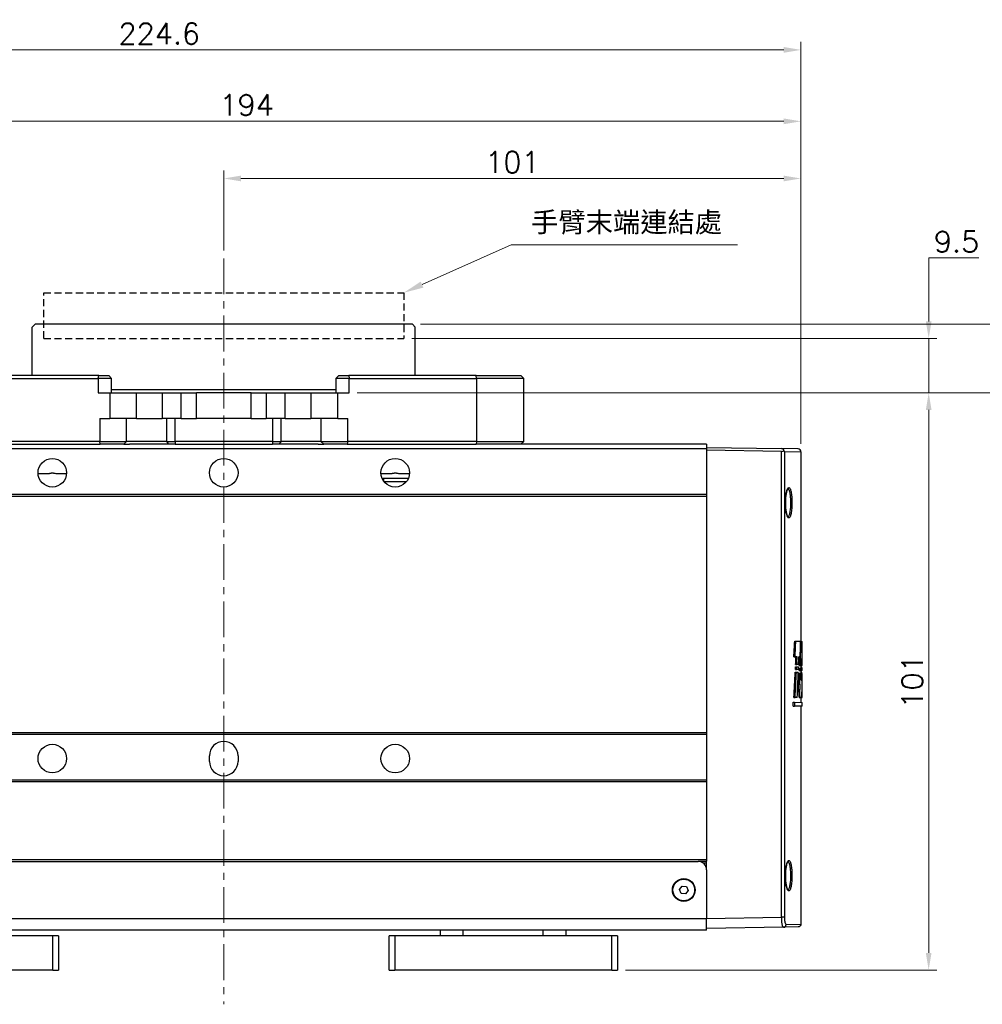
# Model space of a CAD drawing. Header units: inches. Extents: x 0 to 6721, y -3375 to 1330.
# Tile 85 of 198: x 4662 to 4831, y -1020 to -848. Entities that reach past the tile are written whole.
import ezdxf

# ---------------------------------------------------------------- set-up
doc = ezdxf.new("R2010")
doc.units = ezdxf.units.IN
doc.header["$MEASUREMENT"] = 0
doc.linetypes.add('CENTER', pattern=[2, 1.25, -0.25, 0.25, -0.25])
doc.linetypes.add('HIDDEN', pattern=[0.375, 0.25, -0.125])
for name, color, linetype, lineweight in [('AM_5', 3, 'Continuous', 15), ('AM_7', 4, 'CENTER', 15), ('可見 (ISO)', 7, 'Continuous', 25), ('窄部可見 (ISO)', 7, 'Continuous', 25)]:
    doc.layers.add(name, color=color, linetype=linetype, lineweight=lineweight)
doc.styles.get("Standard").update_dxf_attribs({"font": 'arial.ttf'})
doc.styles.add('尺寸標註', font='romans.shx', dxfattribs={"bigfont": 'CHINESET.SHX'})
doc.dimstyles.new('複本(3) CNS2-1$0', dxfattribs={"dimtxt": 3.7, "dimasz": 3, "dimexe": 1.4, "dimexo": 1.4, "dimgap": 1, "dimtad": 1, "dimtoh": 1, "dimdsep": 46, "dimtxsty": '尺寸標註', "dimcen": 0, "dimclrd": 2, "dimclre": 2, "dimclrt": 3, "dimadec": 0, "dimazin": 2, "dimtp": 0.1, "dimtm": 0.1, "dimtfac": 0.71, "dimtmove": 0, "dimatfit": 0, "dimfxl": 0, "dimlwd": 13, "dimlwe": 13, "dimarcsym": 0})

# ---------------------------------------------------------------- blocks, each defined once
blk = doc.blocks.new('*S380')
at = {"layer": 'AM_5', "color": 7}
for p, q in [((10226.38, -457.09), (10210.79, -464.07)), ((10266.01, -457.09), (10226.38, -457.09))]:
    blk.add_line(p, q, dxfattribs=at)
at = {"layer": 'AM_5', "color": 7, "linetype": 'Continuous'}
blk.add_trace([(10210.55, -463.54), (10211.03, -464.6), (10207.59, -465.5)], dxfattribs=at)
at = {"layer": 'AM_5', "color": 2, "insert": (10229.88, -455.34), "char_height": 3.5, "attachment_point": 7}
blk.add_mtext('{\\fPMingLiU|b0|i0|c136|p18;手臂末端連結處}', dxfattribs=at)
blk = doc.blocks.new('*D438')
at = {"layer": 'AM_5', "color": 2, "lineweight": 13}
for p, q in [((4697.96, -888.51), (4697.96, -874.51)), ((4798.96, -922.33), (4798.96, -874.51)), ((4700.96, -875.91), (4795.96, -875.91))]:
    blk.add_line(p, q, dxfattribs=at)
at = {"layer": 'AM_5', "color": 2}
for points in [[(4700.96, -875.41), (4700.96, -876.41), (4697.96, -875.91)], [(4795.96, -875.41), (4795.96, -876.41), (4798.96, -875.91)]]:
    blk.add_solid(points, dxfattribs=at)
at = {"layer": 'Defpoints', "color": 0}
for p in [(4798.96, -875.91), (4697.96, -889.91), (4798.96, -923.73)]:
    blk.add_point(p, dxfattribs=at)
at = {"layer": 'AM_5', "color": 3, "insert": (4748.46, -873.06), "char_height": 3.7, "attachment_point": 5, "style": '尺寸標註'}
blk.add_mtext('101', dxfattribs=at)
blk = doc.blocks.new('*D439')
at = {"layer": 'AM_5', "color": 2, "lineweight": 13}
for p, q in [((4604.96, -921.93), (4604.96, -864.51)), ((4798.96, -922.33), (4798.96, -864.51)), ((4607.96, -865.91), (4795.96, -865.91))]:
    blk.add_line(p, q, dxfattribs=at)
at = {"layer": 'AM_5', "color": 2}
for points in [[(4607.96, -865.41), (4607.96, -866.41), (4604.96, -865.91)], [(4795.96, -865.41), (4795.96, -866.41), (4798.96, -865.91)]]:
    blk.add_solid(points, dxfattribs=at)
at = {"layer": 'Defpoints', "color": 0}
for p in [(4798.96, -865.91), (4604.96, -923.33), (4798.96, -923.73)]:
    blk.add_point(p, dxfattribs=at)
at = {"layer": 'AM_5', "color": 3, "insert": (4701.96, -863.06), "char_height": 3.7, "attachment_point": 5, "style": '尺寸標註'}
blk.add_mtext('194', dxfattribs=at)
blk = doc.blocks.new('*D440')
at = {"layer": 'AM_5', "color": 2, "lineweight": 13}
for p, q in [((4574.39, -933.86), (4574.39, -852.01)), ((4798.96, -922.33), (4798.96, -852.01)), ((4795.96, -853.41), (4577.39, -853.41))]:
    blk.add_line(p, q, dxfattribs=at)
at = {"layer": 'AM_5', "color": 2}
for points in [[(4577.39, -852.91), (4577.39, -853.91), (4574.39, -853.41)], [(4795.96, -852.91), (4795.96, -853.91), (4798.96, -853.41)]]:
    blk.add_solid(points, dxfattribs=at)
at = {"layer": 'Defpoints', "color": 0}
for p in [(4574.39, -853.41), (4798.96, -923.73), (4574.39, -935.26)]:
    blk.add_point(p, dxfattribs=at)
at = {"layer": 'AM_5', "color": 3, "insert": (4686.67, -850.56), "char_height": 3.7, "attachment_point": 5, "style": '尺寸標註'}
blk.add_mtext('224.6', dxfattribs=at)
blk = doc.blocks.new('*D441')
at = {"layer": 'AM_5', "color": 2, "lineweight": 13}
for p, q in [((4721.32, -913.41), (4822.71, -913.41)), ((4821.31, -1011.41), (4821.31, -916.41)), ((4768.28, -1014.41), (4822.71, -1014.41))]:
    blk.add_line(p, q, dxfattribs=at)
at = {"layer": 'AM_5', "color": 2}
for points in [[(4820.81, -916.41), (4821.81, -916.41), (4821.31, -913.41)], [(4820.81, -1011.41), (4821.81, -1011.41), (4821.31, -1014.41)]]:
    blk.add_solid(points, dxfattribs=at)
at = {"layer": 'Defpoints', "color": 0}
for p in [(4719.92, -913.41), (4821.31, -913.41), (4766.88, -1014.41)]:
    blk.add_point(p, dxfattribs=at)
at = {"layer": 'AM_5', "color": 3, "insert": (4818.46, -963.91), "char_height": 3.7, "attachment_point": 5, "rotation": 90, "style": '尺寸標註'}
blk.add_mtext('101', dxfattribs=at)
blk = doc.blocks.new('*D442')
at = {"layer": 'AM_5', "color": 2, "lineweight": 13}
for p, q in [((4821.31, -900.91), (4821.31, -889.8)), ((4821.31, -889.8), (4830.07, -889.8)), ((4730.86, -903.91), (4822.71, -903.91)), ((4821.31, -913.41), (4821.31, -903.91)), ((4721.32, -913.41), (4822.71, -913.41)), ((4821.31, -916.41), (4821.31, -919.41))]:
    blk.add_line(p, q, dxfattribs=at)
at = {"layer": 'AM_5', "color": 2}
for points in [[(4820.81, -900.91), (4821.81, -900.91), (4821.31, -903.91)], [(4820.81, -916.41), (4821.81, -916.41), (4821.31, -913.41)]]:
    blk.add_solid(points, dxfattribs=at)
at = {"layer": 'Defpoints', "color": 0}
for p in [(4729.46, -903.91), (4821.31, -903.91), (4719.92, -913.41)]:
    blk.add_point(p, dxfattribs=at)
at = {"layer": 'AM_5', "color": 3, "insert": (4826.19, -886.95), "char_height": 3.7, "attachment_point": 5, "style": '尺寸標註'}
blk.add_mtext('9.5', dxfattribs=at)
blk = doc.blocks.new('*D443')
at = {"layer": 'AM_5', "color": 2, "lineweight": 13}
for p, q in [((4837.19, -898.41), (4837.19, -889.8)), ((4837.19, -889.8), (4843.65, -889.8)), ((4732.36, -901.41), (4838.59, -901.41)), ((4837.19, -913.41), (4837.19, -901.41)), ((4721.32, -913.41), (4838.59, -913.41)), ((4837.19, -916.41), (4837.19, -919.41))]:
    blk.add_line(p, q, dxfattribs=at)
at = {"layer": 'AM_5', "color": 2}
for points in [[(4836.69, -898.41), (4837.69, -898.41), (4837.19, -901.41)], [(4836.69, -916.41), (4837.69, -916.41), (4837.19, -913.41)]]:
    blk.add_solid(points, dxfattribs=at)
at = {"layer": 'Defpoints', "color": 0}
for p in [(4730.96, -901.41), (4719.92, -913.41), (4837.19, -913.41)]:
    blk.add_point(p, dxfattribs=at)
at = {"layer": 'AM_5', "color": 3, "insert": (4840.92, -886.95), "char_height": 3.7, "attachment_point": 5, "style": '尺寸標註'}
blk.add_mtext('12', dxfattribs=at)

msp = doc.modelspace()

# ---------------------------------------------------------------- linework, layer by layer
at = {"color": 7, "linetype": 'HIDDEN', "ltscale": 5}
for p, q in [((4666.457, -903.905), (4666.457, -895.905)), ((4666.457, -895.905), (4729.457, -895.905)), ((4729.457, -895.905), (4729.457, -903.905)), ((4666.457, -903.905), (4729.457, -903.905))]:
    msp.add_line(p, q, dxfattribs=at)
at = {"layer": 'AM_7', "ltscale": 5}
msp.add_line((4697.957, -889.905), (4697.957, -1020.405), dxfattribs=at)
at = {"layer": '可見 (ISO)'}
for p, q in [((4664.957, -901.405), (4664.457, -901.905)), ((4664.457, -910.405), (4664.457, -901.905)), ((4730.957, -901.405), (4664.957, -901.405)), ((4730.957, -901.405), (4731.457, -901.905)), ((4731.457, -910.405), (4731.457, -901.905)), ((4653.721, -910.905), (4675.989, -910.905)), ((4676.076, -910.405), (4653.807, -910.405)), ((4678.337, -910.905), (4675.989, -910.905)), ((4676.076, -910.405), (4677.837, -910.405)), ((4677.837, -910.405), (4678.337, -910.905)), ((4678.337, -913.405), (4678.337, -910.905)), ((4718.077, -910.405), (4717.577, -910.905)), ((4719.925, -910.905), (4717.577, -910.905)), ((4717.577, -910.905), (4717.577, -913.405)), ((4718.077, -910.405), (4719.838, -910.405)), ((4742.107, -910.405), (4719.838, -910.405)), ((4719.925, -910.905), (4742.194, -910.905)), ((4742.107, -910.405), (4749.957, -910.405)), ((4750.457, -910.905), (4742.194, -910.905)), ((4750.457, -910.905), (4749.957, -910.405)), ((4750.457, -921.905), (4750.457, -910.905)), ((4717.577, -912.905), (4678.337, -912.905)), ((4675.989, -913.405), (4678.013, -913.405)), ((4678.013, -913.405), (4681.964, -913.405)), ((4681.964, -913.405), (4688.383, -913.405)), ((4682.707, -917.905), (4682.707, -913.405)), ((4687.207, -913.405), (4687.207, -917.905)), ((4688.383, -913.405), (4690.513, -913.405)), ((4690.513, -913.405), (4693.179, -913.405)), ((4702.735, -913.405), (4693.179, -913.405)), ((4693.179, -917.905), (4693.179, -913.405)), ((4702.735, -913.405), (4705.402, -913.405)), ((4702.735, -917.905), (4702.735, -913.405)), ((4705.402, -913.405), (4707.531, -913.405)), ((4707.531, -913.405), (4713.95, -913.405)), ((4708.707, -917.905), (4708.707, -913.405)), ((4713.207, -913.405), (4713.207, -917.905)), ((4713.95, -913.405), (4717.902, -913.405)), ((4717.902, -913.405), (4719.925, -913.405)), ((4676.263, -917.905), (4678.013, -917.905)), ((4682.707, -917.905), (4678.013, -917.905)), ((4680.957, -921.905), (4680.957, -917.905)), ((4682.707, -917.905), (4687.207, -917.905)), ((4690.513, -917.905), (4687.207, -917.905)), ((4690.513, -917.905), (4693.179, -917.905)), ((4702.735, -917.905), (4693.179, -917.905)), ((4702.735, -917.905), (4705.402, -917.905)), ((4708.707, -917.905), (4705.402, -917.905)), ((4708.707, -917.905), (4713.207, -917.905)), ((4717.902, -917.905), (4713.207, -917.905)), ((4714.957, -917.905), (4714.957, -921.905)), ((4717.902, -917.905), (4719.652, -917.905)), ((4782.457, -923.228), (4612.457, -923.228)), ((4676.263, -921.905), (4653.721, -921.905)), ((4653.807, -922.405), (4676.349, -922.405)), ((4676.263, -921.905), (4680.957, -921.905)), ((4680.457, -922.405), (4676.349, -922.405)), ((4680.957, -921.905), (4680.457, -922.405)), ((4680.457, -922.405), (4681.452, -922.405)), ((4687.939, -921.905), (4680.957, -921.905)), ((4688.5, -922.405), (4681.452, -922.405)), ((4687.939, -921.905), (4689.429, -921.905)), ((4689.429, -922.405), (4688.5, -922.405)), ((4706.485, -921.905), (4689.429, -921.905)), ((4689.429, -922.405), (4706.485, -922.405)), ((4706.485, -921.905), (4707.976, -921.905)), ((4707.414, -922.405), (4706.485, -922.405)), ((4714.462, -922.405), (4707.414, -922.405)), ((4714.957, -921.905), (4707.976, -921.905)), ((4714.462, -922.405), (4715.457, -922.405)), ((4714.957, -921.905), (4719.652, -921.905)), ((4714.957, -921.905), (4715.457, -922.405)), ((4719.565, -922.405), (4715.457, -922.405)), ((4719.565, -922.405), (4742.107, -922.405)), ((4742.194, -921.905), (4719.652, -921.905)), ((4747.064, -922.405), (4742.107, -922.405)), ((4742.194, -921.905), (4750.457, -921.905)), ((4782.457, -922.405), (4747.064, -922.405)), ((4750.457, -921.905), (4749.957, -922.405)), ((4782.457, -922.405), (4782.457, -923.228)), ((4782.457, -922.955), (4795.584, -923.185)), ((4782.457, -923.228), (4782.457, -931.228)), ((4798.466, -923.235), (4795.584, -923.185)), ((4795.584, -923.685), (4782.457, -923.456)), ((4798.957, -923.735), (4798.957, -956.894)), ((4730.248, -928.405), (4725.957, -928.405)), ((4782.457, -931.228), (4612.457, -931.228)), ((4782.457, -931.528), (4612.457, -931.528)), ((4782.457, -931.228), (4782.457, -931.528)), ((4782.457, -931.528), (4782.457, -972.905)), ((4797.861, -956.875), (4798.063, -956.879)), ((4798.063, -956.879), (4798.9, -956.893)), ((4798.9, -956.893), (4799.038, -956.896)), ((4799.038, -956.896), (4799.155, -956.898)), ((4799.157, -960.85), (4799.157, -957.083)), ((4798.831, -959.588), (4798.595, -959.592)), ((4798.861, -958.455), (4798.919, -958.456)), ((4797.717, -959.608), (4797.921, -959.604)), ((4798.288, -959.598), (4797.921, -959.604)), ((4798.025, -960.935), (4798.228, -960.931)), ((4798.547, -960.925), (4798.228, -960.931)), ((4798.652, -961.11), (4798.853, -961.107)), ((4799.032, -961.104), (4798.853, -961.107)), ((4798.957, -961.105), (4798.957, -961.57)), ((4799.032, -961.104), (4799.116, -961.102)), ((4799.127, -959.896), (4799.051, -959.897)), ((4799.157, -961.102), (4799.116, -961.102)), ((4797.953, -962.29), (4798.156, -962.293)), ((4797.979, -961.828), (4798.182, -961.825)), ((4798.001, -961.367), (4798.204, -961.37)), ((4798.156, -962.293), (4798.488, -962.299)), ((4798.509, -961.819), (4798.182, -961.825)), ((4798.204, -961.37), (4798.526, -961.376)), ((4798.617, -962.488), (4798.818, -962.492)), ((4798.631, -962.004), (4798.832, -962)), ((4798.643, -961.565), (4798.844, -961.568)), ((4798.818, -962.492), (4799.007, -962.495)), ((4799.016, -961.997), (4798.832, -962)), ((4798.844, -961.568), (4799.024, -961.572)), ((4798.957, -961.384), (4799.143, -961.387)), ((4798.957, -961.998), (4798.957, -962.494)), ((4798.957, -962.307), (4799.139, -962.31)), ((4799.007, -962.495), (4799.101, -962.496)), ((4799.016, -961.997), (4799.108, -961.995)), ((4799.024, -961.572), (4799.113, -961.573)), ((4799.101, -962.496), (4799.155, -962.497)), ((4799.156, -961.994), (4799.108, -961.995)), ((4799.113, -961.573), (4799.157, -961.574)), ((4798.562, -964.404), (4798.763, -964.405)), ((4798.984, -963.69), (4799.087, -963.691)), ((4798.552, -965.299), (4798.754, -965.299)), ((4797.62, -967.554), (4797.824, -967.558)), ((4797.62, -968.251), (4797.62, -967.554)), ((4797.728, -966.725), (4797.932, -966.722)), ((4797.824, -967.558), (4799.157, -967.581)), ((4797.824, -967.558), (4797.824, -968.248)), ((4798.305, -966.715), (4797.932, -966.722)), ((4798.867, -966.778), (4798.666, -966.782)), ((4799.101, -966.774), (4798.868, -966.778)), ((4798.957, -966.776), (4798.957, -967.578)), ((4799.11, -966.701), (4799.156, -966.7)), ((4799.157, -968.224), (4799.157, -967.581)), ((4797.62, -968.251), (4797.824, -968.248)), ((4799.157, -968.224), (4797.824, -968.248)), ((4798.957, -968.228), (4798.957, -1006.376)), ((4782.457, -972.905), (4612.457, -972.905)), ((4782.457, -973.205), (4612.457, -973.205)), ((4782.457, -972.905), (4782.457, -973.205)), ((4782.457, -973.205), (4782.457, -981.205)), ((4695.457, -977.905), (4695.457, -976.905)), ((4700.457, -976.905), (4700.457, -977.905)), ((4782.457, -981.205), (4612.457, -981.205)), ((4782.457, -981.505), (4612.457, -981.505)), ((4782.457, -981.205), (4782.457, -981.505)), ((4782.457, -981.505), (4782.457, -995.105)), ((4782.457, -995.105), (4612.457, -995.105)), ((4613.957, -995.405), (4780.957, -995.405)), ((4782.457, -995.405), (4780.957, -995.405)), ((4781.786, -995.655), (4782.457, -995.655)), ((4782.457, -995.105), (4782.457, -995.355)), ((4782.457, -996.905), (4782.457, -995.355)), ((4782.444, -996.705), (4782.457, -996.705)), ((4782.457, -996.905), (4782.457, -1005.405)), ((4777.713, -1000.306), (4778.171, -999.712)), ((4777.999, -1001), (4777.713, -1000.306)), ((4778.171, -999.712), (4778.915, -999.811)), ((4779.201, -1000.505), (4778.743, -1001.099)), ((4778.915, -999.811), (4779.201, -1000.505)), ((4778.743, -1001.099), (4777.999, -1001)), ((4782.457, -1007.405), (4782.457, -1005.405)), ((4782.457, -1007.405), (4612.457, -1007.405)), ((4735.878, -1008.405), (4735.878, -1007.405)), ((4757.878, -1008.405), (4757.878, -1007.405)), ((4795.898, -1006.921), (4782.457, -1007.155)), ((4798.466, -1006.876), (4795.898, -1006.921)), ((4668.036, -1008.405), (4630.036, -1008.405)), ((4669.036, -1008.405), (4668.036, -1008.405)), ((4669.036, -1008.405), (4669.036, -1014.405)), ((4726.878, -1014.405), (4726.878, -1008.405)), ((4727.878, -1008.405), (4726.878, -1008.405)), ((4765.878, -1008.405), (4727.878, -1008.405)), ((4766.878, -1008.405), (4765.878, -1008.405)), ((4766.878, -1008.405), (4766.878, -1014.405)), ((4668.036, -1014.405), (4630.036, -1014.405)), ((4668.036, -1014.405), (4669.036, -1014.405)), ((4726.878, -1014.405), (4727.878, -1014.405)), ((4765.878, -1014.405), (4727.878, -1014.405)), ((4765.878, -1014.405), (4766.878, -1014.405))]:
    msp.add_line(p, q, dxfattribs=at)
for centre, radius in [((4667.957, -927.405), 2.5), ((4697.957, -927.405), 2.5), ((4727.957, -927.405), 2.5), ((4667.957, -977.405), 2.5), ((4727.957, -977.405), 2.5), ((4778.457, -1000.405), 2), ((4778.457, -1000.405), 1.9)]:
    msp.add_circle(centre, radius, dxfattribs=at)
for centre, radius, start, end in [((4798.457, -923.735), 0.5, 0, 89), ((4725.957, -928.905), 0.5, 90, 121.13073), ((4697.957, -976.905), 2.5, 0, 180), ((4697.957, -977.905), 2.5, 180, 0), ((4780.957, -996.905), 1.5, 0, 90)]:
    msp.add_arc(centre, radius, start, end, dxfattribs=at)
for centre, major_axis, ratio, start_param, end_param in [((4795.575, -923.185), (-0.358, 0.361), 0.9656926, 2.3605575, 3.2761601), ((3878.306, -909.642), (919.298, -52.009), 0.9510687, 0.0023366, 0.0054611), ((3876.318, -909.636), (921.484, -52.132), 0.9510687, 0.0024691, 0.0055781), ((3840.609, -940.978), (957.162, 54.151), 0.9510687, 6.2033612, 6.2063168), ((3833.26, -932.93), (964.477, -54.971), 0.9518055, 0.0291664, 0.0320505), ((3856.203, -916.297), (941.356, -53.653), 0.9518055, 0.0100595, 0.0115468), ((3854.194, -916.292), (943.561, -53.779), 0.9518055, 0.0101746, 0.0116584), ((3833.166, -933.505), (964.569, 54.976), 0.9518055, 6.1935566, 6.1950067), ((3835.22, -932.931), (962.321, -54.848), 0.9518055, 0.029095, 0.030752), ((3822.64, -951.438), (975.083, 55.576), 0.9518055, 6.2129789, 6.2142768), ((3824.119, -947.381), (973.606, -55.491), 0.9518055, 0.045029, 0.0463288), ((4707.457, -966.076), (1.875, 285.087), 0.3215892, 4.7319551, 4.7328382), ((3862.926, -916.469), (934.636, -53.27), 0.9518055, 0.0033878, 0.0083722), ((3860.908, -916.463), (936.851, -53.397), 0.9518055, 0.0035187, 0.0084834), ((4707.426, -915.597), (-1.883, 281.974), 0.3245408, 4.5455255, 4.5471832), ((4707.457, -915.614), (-1.881, 282.54), 0.324488, 4.5459361, 4.547565), ((3837.36, -933.473), (960.378, 54.738), 0.9518055, 6.1870662, 6.1918915), ((4707.502, -933.466), (1.885, 282.47), 0.3244089, 4.6140091, 4.6155844), ((3838.575, -933.128), (958.97, -54.657), 0.9518055, 0.0255993, 0.0276956), ((4707.49, -933.077), (-1.872, 281.872), 0.3244298, 4.6074315, 4.6089957), ((3836.611, -933.126), (961.131, -54.78), 0.9518055, 0.0256739, 0.0277625), ((4707.462, -933.068), (-1.88, 282.532), 0.3244788, 4.6076489, 4.6091844), ((3839.246, -951.537), (958.526, 54.19), 0.9509983, 6.210499, 6.2118075), ((4707.482, -951.522), (1.881, 282.502), 0.3244437, 4.6774632, 4.6789695), ((3841.045, -947.515), (956.73, -54.088), 0.9509983, 0.0416294, 0.0429405), ((4707.471, -947.584), (-1.88, 282.519), 0.3244638, 4.6592001, 4.660696), ((3821.359, -962.728), (976.363, -55.649), 0.9518055, 0.0600586, 0.0602592), ((4707.704, -961.484), (-1.704, -444.866), 0.205539, 1.5713817, 1.5718016), ((3821.368, -965.95), (976.353, 55.648), 0.9518055, 6.2240785, 6.2270841), ((4707.488, -966.034), (1.88, 282.493), 0.3244332, 4.7288466, 4.7303352), ((3821.359, -962.728), (976.363, -55.649), 0.9518055, 0.0555438, 0.0580797)]:
    msp.add_ellipse(centre, major_axis=major_axis, ratio=ratio, start_param=start_param, end_param=end_param, dxfattribs=at)
for points, knots in [([(4795.977, -923.496), (4795.97, -923.457), (4795.958, -923.418), (4795.92, -923.347), (4795.895, -923.314), (4795.832, -923.258), (4795.794, -923.234), (4795.725, -923.206), (4795.697, -923.198), (4795.641, -923.188), (4795.612, -923.185), (4795.584, -923.185)], [0.000000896, 0.000000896, 0.000000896, 0.000000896, 0.016688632, 0.016688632, 0.032072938, 0.032072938, 0.047031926, 0.047031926, 0.055959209, 0.055959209, 0.064554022, 0.064554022, 0.064554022, 0.064554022]), ([(4796.059, -923.685), (4796.057, -923.675), (4796.054, -923.666), (4796.045, -923.634), (4796.036, -923.611), (4796.013, -923.557), (4795.996, -923.526), (4795.977, -923.496)], [-0.026920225, -0.026920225, -0.026920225, -0.026920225, -0.023086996, -0.023086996, -0.013337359, -0.013337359, -0.00000098, -0.00000098, -0.00000098, -0.00000098]), ([(4796.678, -930.194), (4796.678, -930.194), (4796.666, -930.202), (4796.626, -930.251), (4796.591, -930.309), (4796.515, -930.479), (4796.473, -930.602), (4796.391, -930.916), (4796.351, -931.119), (4796.285, -931.575), (4796.26, -931.835), (4796.238, -932.233), (4796.234, -932.366), (4796.231, -932.534), (4796.231, -932.567), (4796.231, -932.651), (4796.231, -932.702), (4796.233, -932.904), (4796.237, -933.056), (4796.25, -933.284), (4796.255, -933.364), (4796.261, -933.443)], [0.03283105, 0.03283105, 0.03283105, 0.03283105, 0.06888056, 0.06888056, 0.12618137, 0.12618137, 0.19320114, 0.19320114, 0.27181831, 0.27181831, 0.35398045, 0.35398045, 0.39419044, 0.39419044, 0.40427127, 0.40427127, 0.41939616, 0.41939616, 0.46493517, 0.46493517, 0.4897761, 0.4897761, 0.4897761, 0.4897761]), ([(4796.261, -933.443), (4796.282, -933.701), (4796.312, -933.949), (4796.388, -934.383), (4796.434, -934.575), (4796.531, -934.878), (4796.585, -934.995), (4796.646, -935.086), (4796.663, -935.104), (4796.676, -935.115), (4796.678, -935.116), (4796.678, -935.116)], [0, 0, 0, 0, 0.08174548, 0.08174548, 0.16340077, 0.16340077, 0.24442496, 0.24442496, 0.2806045, 0.2806045, 0.29715622, 0.29715622, 0.29715622, 0.29715622]), ([(4799.038, -956.896), (4799.027, -956.922), (4799.016, -956.975), (4798.988, -957.176), (4798.971, -957.356), (4798.944, -957.773), (4798.931, -958.036), (4798.921, -958.368), (4798.92, -958.412), (4798.919, -958.456)], [1.08927231, 1.08927231, 1.08927231, 1.08927231, 1.14931917, 1.14931917, 1.23786588, 1.23786588, 1.32630795, 1.32630795, 1.33943432, 1.33943432, 1.33943432, 1.33943432]), ([(4799.157, -957.083), (4799.157, -957.05), (4799.157, -957.021), (4799.157, -956.937), (4799.156, -956.905), (4799.155, -956.898)], [-0.26480933, -0.26480933, -0.26480933, -0.26480933, -0.246613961, -0.246613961, -0.203205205, -0.203205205, -0.203205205, -0.203205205]), ([(4798.552, -965.299), (4798.552, -965.355), (4798.551, -965.41), (4798.551, -965.63), (4798.555, -965.806), (4798.567, -966.131), (4798.577, -966.279), (4798.598, -966.513), (4798.611, -966.615), (4798.639, -966.749), (4798.653, -966.782), (4798.666, -966.782)], [-0.41397318, -0.41397318, -0.41397318, -0.41397318, -0.39775294, -0.39775294, -0.34805293, -0.34805293, -0.29835292, -0.29835292, -0.24849755, -0.24849755, -0.19864218, -0.19864218, -0.19864218, -0.19864218]), ([(4798.868, -966.778), (4798.867, -966.778), (4798.867, -966.778), (4798.854, -966.778), (4798.839, -966.746), (4798.812, -966.612), (4798.799, -966.51), (4798.778, -966.277), (4798.768, -966.129), (4798.756, -965.805), (4798.753, -965.629), (4798.753, -965.464), (4798.753, -965.41), (4798.753, -965.355), (4798.754, -965.299)], [0.59405241, 0.59405241, 0.59405241, 0.59405241, 0.59480637, 0.59480637, 0.64452828, 0.64452828, 0.69425018, 0.69425018, 0.74381794, 0.74381794, 0.79338571, 0.79338571, 0.79338571, 0.80957398, 0.80957398, 0.80957398, 0.80957398]), ([(4799.101, -966.774), (4799.106, -966.744), (4799.111, -966.699), (4799.124, -966.519), (4799.131, -966.338), (4799.14, -965.922), (4799.143, -965.658), (4799.145, -965.345), (4799.145, -965.32), (4799.145, -965.296)], [-1.01638691, -1.01638691, -1.01638691, -1.01638691, -0.97202233, -0.97202233, -0.88365924, -0.88365924, -0.79537211, -0.79537211, -0.78788199, -0.78788199, -0.78788199, -0.78788199]), ([(4796.678, -995.444), (4796.678, -995.444), (4796.666, -995.452), (4796.626, -995.501), (4796.591, -995.559), (4796.515, -995.729), (4796.473, -995.852), (4796.391, -996.166), (4796.351, -996.369), (4796.285, -996.825), (4796.26, -997.085), (4796.238, -997.483), (4796.234, -997.616), (4796.231, -997.784), (4796.231, -997.817), (4796.231, -997.901), (4796.231, -997.952), (4796.233, -998.154), (4796.237, -998.306), (4796.25, -998.534), (4796.255, -998.614), (4796.261, -998.693)], [0.03283105, 0.03283105, 0.03283105, 0.03283105, 0.06888056, 0.06888056, 0.12618137, 0.12618137, 0.19320114, 0.19320114, 0.27181831, 0.27181831, 0.35398045, 0.35398045, 0.39419044, 0.39419044, 0.40427127, 0.40427127, 0.41939616, 0.41939616, 0.46493517, 0.46493517, 0.4897761, 0.4897761, 0.4897761, 0.4897761]), ([(4796.261, -998.693), (4796.282, -998.951), (4796.312, -999.199), (4796.388, -999.633), (4796.434, -999.825), (4796.531, -1000.128), (4796.585, -1000.245), (4796.646, -1000.336), (4796.663, -1000.354), (4796.676, -1000.365), (4796.678, -1000.366), (4796.678, -1000.366)], [0, 0, 0, 0, 0.08174548, 0.08174548, 0.16340077, 0.16340077, 0.24442496, 0.24442496, 0.2806045, 0.2806045, 0.29715622, 0.29715622, 0.29715622, 0.29715622]), ([(4798.957, -1006.376), (4798.957, -1006.43), (4798.948, -1006.484), (4798.919, -1006.571), (4798.903, -1006.605), (4798.856, -1006.683), (4798.819, -1006.725), (4798.751, -1006.782), (4798.723, -1006.801), (4798.646, -1006.842), (4798.593, -1006.86), (4798.515, -1006.873), (4798.49, -1006.876), (4798.466, -1006.876)], [0, 0, 0, 0, 0.016139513, 0.016139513, 0.027264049, 0.027264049, 0.043672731, 0.043672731, 0.053661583, 0.053661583, 0.070096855, 0.070096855, 0.077400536, 0.077400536, 0.077400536, 0.077400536])]:
    msp.add_open_spline(points, degree=3, knots=knots, dxfattribs=at)
for points, weights, knots in [([(4667.147, -927.609), (4666.965, -927.609), (4666.27, -927.609), (4665.465, -927.609)], [9.25070951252, 7.90918394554, 5.05544864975, 3.55660042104], [-0.22188965, -0.22188965, -0.22188965, -0.14052919, -0.06362199, -0.06362199, -0.06362199]), ([(4668.768, -927.609), (4668.535, -927.566), (4668.175, -927.5), (4668.017, -927.472), (4667.951, -927.466), (4667.869, -927.477), (4667.646, -927.517), (4667.272, -927.586), (4667.147, -927.609)], [4.78650374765, 6.54236834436, 15.0889633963, 32.661362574, 43.635390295, 27.5423041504, 11.2983427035, 5.59549803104, 4.78650374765], [-0.94151312, -0.94151312, -0.94151312, -0.91843596, -0.82323463, -0.60722467, -0.29126163, -0.10097293, -0.03487468, -0.02424214, -0.02424214, -0.02424214]), ([(4670.449, -927.609), (4669.412, -927.609), (4668.862, -927.609), (4668.768, -927.609)], [3.55660042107, 5.75703150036, 8.50275653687, 9.25070951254], [-2.11968363, -2.11968363, -2.11968363, -2.00677761, -1.96141597, -1.96141597, -1.96141597]), ([(4727.147, -927.609), (4726.965, -927.609), (4726.27, -927.609), (4725.465, -927.609)], [9.25070951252, 7.90918394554, 5.05544864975, 3.55660042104], [-0.22188965, -0.22188965, -0.22188965, -0.14052919, -0.06362199, -0.06362199, -0.06362199]), ([(4728.768, -927.609), (4728.535, -927.566), (4728.175, -927.5), (4728.017, -927.472), (4727.951, -927.466), (4727.869, -927.477), (4727.646, -927.517), (4727.272, -927.586), (4727.147, -927.609)], [4.78650374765, 6.54236834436, 15.0889633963, 32.661362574, 43.635390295, 27.5423041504, 11.2983427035, 5.59549803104, 4.78650374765], [-0.94151312, -0.94151312, -0.94151312, -0.91843596, -0.82323463, -0.60722467, -0.29126163, -0.10097293, -0.03487468, -0.02424214, -0.02424214, -0.02424214]), ([(4730.449, -927.609), (4729.412, -927.609), (4728.862, -927.609), (4728.768, -927.609)], [3.55660042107, 5.75703150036, 8.50275653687, 9.25070951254], [-2.11968363, -2.11968363, -2.11968363, -2.00677761, -1.96141597, -1.96141597, -1.96141597])]:
    msp.add_rational_spline(points, weights, degree=2, knots=knots, dxfattribs=at)
for points in [[(4798.552, -965.299), (4798.554, -965.003), (4798.557, -964.704), (4798.562, -964.404)], [(4798.763, -964.405), (4798.759, -964.704), (4798.755, -965.003), (4798.754, -965.299)]]:
    msp.add_open_spline(points, degree=3, dxfattribs=at)
at = {"layer": '窄部可見 (ISO)'}
for p, q in [((4675.989, -910.905), (4676.076, -910.405)), ((4675.989, -910.905), (4675.989, -913.405)), ((4719.838, -910.405), (4719.925, -910.905)), ((4719.925, -913.405), (4719.925, -910.905)), ((4742.194, -910.905), (4742.107, -910.405)), ((4742.194, -910.905), (4742.194, -921.905)), ((4678.013, -913.405), (4678.013, -917.905)), ((4690.513, -917.905), (4690.513, -913.405)), ((4705.402, -913.405), (4705.402, -917.905)), ((4717.902, -917.905), (4717.902, -913.405)), ((4676.263, -917.905), (4676.263, -921.905)), ((4687.939, -917.905), (4687.939, -921.905)), ((4689.429, -921.905), (4689.429, -917.905)), ((4706.485, -917.905), (4706.485, -921.905)), ((4707.976, -921.905), (4707.976, -917.905)), ((4719.652, -921.905), (4719.652, -917.905)), ((4676.349, -922.405), (4676.263, -921.905)), ((4687.939, -921.905), (4688.311, -922.405)), ((4689.429, -921.905), (4689.429, -922.405)), ((4706.485, -921.905), (4706.485, -922.405)), ((4707.976, -921.905), (4707.603, -922.405)), ((4719.652, -921.905), (4719.565, -922.405)), ((4742.194, -921.905), (4742.107, -922.405)), ((4795.584, -1005.177), (4795.584, -923.685)), ((4796.059, -923.685), (4796.059, -1005.177)), ((4796.059, -923.685), (4798.957, -923.735)), ((4725.957, -928.905), (4725.957, -928.405)), ((4725.957, -928.905), (4729.957, -928.905)), ((4612.457, -1005.405), (4782.457, -1005.405)), ((4782.457, -1005.406), (4795.584, -1005.177)), ((4796.059, -1005.177), (4795.584, -1005.177)), ((4739.878, -1008.405), (4739.878, -1007.405)), ((4753.878, -1008.405), (4753.878, -1007.405)), ((4796.375, -1006.421), (4798.957, -1006.376)), ((4668.036, -1014.405), (4668.036, -1008.405)), ((4727.878, -1008.405), (4727.878, -1014.405)), ((4765.878, -1014.405), (4765.878, -1008.405))]:
    msp.add_line(p, q, dxfattribs=at)
for centre, major_axis, ratio, start_param, end_param in [((4797.168, -931.852), (0.2, 0.012), 0.3019555, 4.71176, 6.0870834), ((4796.334, -932.851), (0.057, 3.221), 0.2666414, 4.7779168, 5.0128651), ((4796.062, -933.459), (0.199, 0.016), 0.3015046, 6.0274454, 6.2831854), ((4797.168, -997.102), (0.2, 0.012), 0.3019555, 4.71176, 6.0870834), ((4796.334, -998.101), (0.057, 3.221), 0.2666414, 4.7779168, 5.0128651), ((4796.062, -998.709), (0.199, 0.016), 0.3015046, 6.0274454, 6.2831854), ((4795.889, -1006.421), (0.009, -0.5), 0.9717724, 0, 1.5538356)]:
    msp.add_ellipse(centre, major_axis=major_axis, ratio=ratio, start_param=start_param, end_param=end_param, dxfattribs=at)
for points, knots in [([(4796.256, -933.459), (4796.243, -933.291), (4796.234, -933.12), (4796.229, -932.945), (4796.224, -932.769), (4796.224, -932.591), (4796.227, -932.417), (4796.231, -932.241), (4796.24, -932.07), (4796.252, -931.901), (4796.265, -931.733), (4796.281, -931.568), (4796.301, -931.415), (4796.341, -931.107), (4796.397, -930.83), (4796.46, -930.611), (4796.492, -930.501), (4796.526, -930.403), (4796.562, -930.32), (4796.597, -930.238), (4796.634, -930.172), (4796.671, -930.12), (4796.708, -930.069), (4796.747, -930.034), (4796.785, -930.015), (4796.823, -929.997), (4796.86, -929.995), (4796.897, -930.009), (4796.934, -930.024), (4796.971, -930.056), (4797.006, -930.103), (4797.04, -930.151), (4797.073, -930.214), (4797.105, -930.294), (4797.137, -930.374), (4797.166, -930.467), (4797.193, -930.575), (4797.22, -930.682), (4797.245, -930.805), (4797.267, -930.938), (4797.29, -931.072), (4797.309, -931.215), (4797.325, -931.367), (4797.329, -931.406), (4797.333, -931.445), (4797.337, -931.484), (4797.342, -931.543), (4797.347, -931.604), (4797.352, -931.665), (4797.357, -931.727), (4797.361, -931.789), (4797.365, -931.852)], [0.0164739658, 0.0164739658, 0.0164739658, 0.0164739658, 0.0170020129, 0.0170020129, 0.0170020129, 0.0175308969, 0.0175308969, 0.0175308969, 0.0180625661, 0.0180625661, 0.0180625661, 0.0185943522, 0.0185943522, 0.0185943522, 0.0196585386, 0.0196585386, 0.0196585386, 0.020190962, 0.020190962, 0.020190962, 0.0207235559, 0.0207235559, 0.0207235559, 0.0212562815, 0.0212562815, 0.0212562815, 0.0217890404, 0.0217890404, 0.0217890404, 0.0223217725, 0.0223217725, 0.0223217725, 0.022854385, 0.022854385, 0.022854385, 0.0233868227, 0.0233868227, 0.0233868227, 0.0239190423, 0.0239190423, 0.0239190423, 0.0244510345, 0.0244510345, 0.0244510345, 0.0245839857, 0.0245839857, 0.0245839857, 0.0247834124, 0.0247834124, 0.0247834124, 0.0249828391, 0.0249828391, 0.0249828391, 0.0249828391]), ([(4797.172, -931.912), (4797.163, -931.772), (4797.151, -931.634), (4797.137, -931.505), (4797.122, -931.375), (4797.106, -931.254), (4797.087, -931.139), (4797.083, -931.115), (4797.079, -931.091), (4797.075, -931.067), (4797.059, -930.979), (4797.042, -930.896), (4797.023, -930.82), (4797.016, -930.789), (4797.008, -930.76), (4797.001, -930.731), (4796.984, -930.67), (4796.967, -930.614), (4796.948, -930.562), (4796.937, -930.53), (4796.925, -930.5), (4796.913, -930.471), (4796.896, -930.433), (4796.88, -930.399), (4796.862, -930.369), (4796.846, -930.341), (4796.83, -930.316), (4796.813, -930.295), (4796.799, -930.277), (4796.784, -930.261), (4796.769, -930.248), (4796.748, -930.23), (4796.727, -930.216), (4796.705, -930.209), (4796.694, -930.204), (4796.682, -930.202), (4796.671, -930.2)], [0.0083603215, 0.0083603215, 0.0083603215, 0.0083603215, 0.008803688, 0.008803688, 0.008803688, 0.0092470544, 0.0092470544, 0.0092470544, 0.0093409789, 0.0093409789, 0.0093409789, 0.0096904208, 0.0096904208, 0.0096904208, 0.0098317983, 0.0098317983, 0.0098317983, 0.0101337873, 0.0101337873, 0.0101337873, 0.0103228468, 0.0103228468, 0.0103228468, 0.0105771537, 0.0105771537, 0.0105771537, 0.0108143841, 0.0108143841, 0.0108143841, 0.0110205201, 0.0110205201, 0.0110205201, 0.0113061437, 0.0113061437, 0.0113061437, 0.0114586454, 0.0114586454, 0.0114586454, 0.0114586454]), ([(4797.365, -931.852), (4797.375, -932.02), (4797.382, -932.195), (4797.389, -932.544), (4797.389, -932.72), (4797.38, -933.248), (4797.361, -933.59), (4797.313, -934.056), (4797.295, -934.202), (4797.252, -934.471), (4797.227, -934.597), (4797.174, -934.817), (4797.145, -934.913), (4797.083, -935.077), (4797.049, -935.144), (4796.946, -935.295), (4796.87, -935.331), (4796.757, -935.285), (4796.719, -935.253), (4796.644, -935.156), (4796.607, -935.092), (4796.536, -934.934), (4796.501, -934.839), (4796.437, -934.623), (4796.407, -934.503), (4796.352, -934.238), (4796.328, -934.092), (4796.286, -933.788), (4796.269, -933.628), (4796.256, -933.459)], [0.0079587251, 0.0079587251, 0.0079587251, 0.0079587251, 0.0084909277, 0.0084909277, 0.0090231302, 0.0090231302, 0.0100875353, 0.0100875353, 0.0106197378, 0.0106197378, 0.0111519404, 0.0111519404, 0.0116841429, 0.0116841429, 0.0122163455, 0.0122163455, 0.0132807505, 0.0132807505, 0.0138129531, 0.0138129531, 0.0143451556, 0.0143451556, 0.0148773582, 0.0148773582, 0.0154095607, 0.0154095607, 0.0159417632, 0.0159417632, 0.0164739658, 0.0164739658, 0.0164739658, 0.0164739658]), ([(4796.67, -935.111), (4796.694, -935.108), (4796.717, -935.1), (4796.773, -935.064), (4796.805, -935.03), (4796.866, -934.939), (4796.896, -934.881), (4796.952, -934.743), (4796.978, -934.663), (4797.027, -934.482), (4797.05, -934.379), (4797.09, -934.159), (4797.108, -934.042), (4797.139, -933.791), (4797.153, -933.656), (4797.174, -933.382), (4797.182, -933.241), (4797.192, -932.951), (4797.195, -932.802), (4797.195, -932.655)], [0.0037452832, 0.0037452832, 0.0037452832, 0.0037452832, 0.0040548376, 0.0040548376, 0.004498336, 0.004498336, 0.0049418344, 0.0049418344, 0.0053853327, 0.0053853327, 0.0058288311, 0.0058288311, 0.0062723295, 0.0062723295, 0.0067158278, 0.0067158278, 0.0071593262, 0.0071593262, 0.0076028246, 0.0076028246, 0.0076028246, 0.0076028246]), ([(4796.256, -998.709), (4796.243, -998.541), (4796.234, -998.37), (4796.229, -998.195), (4796.224, -998.019), (4796.224, -997.841), (4796.227, -997.667), (4796.231, -997.491), (4796.24, -997.32), (4796.252, -997.151), (4796.265, -996.983), (4796.281, -996.818), (4796.301, -996.665), (4796.341, -996.357), (4796.397, -996.08), (4796.46, -995.861), (4796.492, -995.751), (4796.526, -995.653), (4796.562, -995.57), (4796.597, -995.488), (4796.634, -995.422), (4796.671, -995.37), (4796.708, -995.319), (4796.747, -995.284), (4796.785, -995.265), (4796.823, -995.247), (4796.86, -995.245), (4796.897, -995.259), (4796.934, -995.274), (4796.971, -995.306), (4797.006, -995.353), (4797.04, -995.401), (4797.073, -995.464), (4797.105, -995.544), (4797.137, -995.624), (4797.166, -995.717), (4797.193, -995.825), (4797.22, -995.932), (4797.245, -996.055), (4797.267, -996.188), (4797.29, -996.322), (4797.309, -996.465), (4797.325, -996.617), (4797.329, -996.656), (4797.333, -996.695), (4797.337, -996.734), (4797.342, -996.793), (4797.347, -996.854), (4797.352, -996.915), (4797.357, -996.977), (4797.361, -997.039), (4797.365, -997.102)], [0.0164739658, 0.0164739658, 0.0164739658, 0.0164739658, 0.0170020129, 0.0170020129, 0.0170020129, 0.0175308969, 0.0175308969, 0.0175308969, 0.0180625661, 0.0180625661, 0.0180625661, 0.0185943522, 0.0185943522, 0.0185943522, 0.0196585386, 0.0196585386, 0.0196585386, 0.020190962, 0.020190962, 0.020190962, 0.0207235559, 0.0207235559, 0.0207235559, 0.0212562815, 0.0212562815, 0.0212562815, 0.0217890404, 0.0217890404, 0.0217890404, 0.0223217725, 0.0223217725, 0.0223217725, 0.022854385, 0.022854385, 0.022854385, 0.0233868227, 0.0233868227, 0.0233868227, 0.0239190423, 0.0239190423, 0.0239190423, 0.0244510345, 0.0244510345, 0.0244510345, 0.0245839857, 0.0245839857, 0.0245839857, 0.0247834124, 0.0247834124, 0.0247834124, 0.0249828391, 0.0249828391, 0.0249828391, 0.0249828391]), ([(4797.172, -997.162), (4797.163, -997.022), (4797.151, -996.884), (4797.137, -996.755), (4797.122, -996.625), (4797.106, -996.504), (4797.087, -996.389), (4797.083, -996.365), (4797.079, -996.341), (4797.075, -996.317), (4797.059, -996.229), (4797.042, -996.146), (4797.023, -996.07), (4797.016, -996.039), (4797.008, -996.01), (4797.001, -995.981), (4796.984, -995.92), (4796.967, -995.864), (4796.948, -995.812), (4796.937, -995.78), (4796.925, -995.75), (4796.913, -995.721), (4796.896, -995.683), (4796.88, -995.649), (4796.862, -995.619), (4796.846, -995.591), (4796.83, -995.566), (4796.813, -995.545), (4796.799, -995.527), (4796.784, -995.511), (4796.769, -995.498), (4796.748, -995.48), (4796.727, -995.466), (4796.705, -995.459), (4796.694, -995.454), (4796.682, -995.452), (4796.671, -995.45)], [0.0083603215, 0.0083603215, 0.0083603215, 0.0083603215, 0.008803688, 0.008803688, 0.008803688, 0.0092470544, 0.0092470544, 0.0092470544, 0.0093409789, 0.0093409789, 0.0093409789, 0.0096904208, 0.0096904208, 0.0096904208, 0.0098317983, 0.0098317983, 0.0098317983, 0.0101337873, 0.0101337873, 0.0101337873, 0.0103228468, 0.0103228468, 0.0103228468, 0.0105771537, 0.0105771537, 0.0105771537, 0.0108143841, 0.0108143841, 0.0108143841, 0.0110205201, 0.0110205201, 0.0110205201, 0.0113061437, 0.0113061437, 0.0113061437, 0.0114586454, 0.0114586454, 0.0114586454, 0.0114586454]), ([(4797.365, -997.102), (4797.375, -997.27), (4797.382, -997.445), (4797.389, -997.794), (4797.389, -997.97), (4797.38, -998.498), (4797.361, -998.84), (4797.313, -999.306), (4797.295, -999.452), (4797.252, -999.721), (4797.227, -999.847), (4797.174, -1000.067), (4797.145, -1000.163), (4797.083, -1000.327), (4797.049, -1000.394), (4796.946, -1000.545), (4796.87, -1000.581), (4796.757, -1000.535), (4796.719, -1000.503), (4796.644, -1000.406), (4796.607, -1000.342), (4796.536, -1000.184), (4796.501, -1000.089), (4796.437, -999.873), (4796.407, -999.753), (4796.352, -999.488), (4796.328, -999.342), (4796.286, -999.038), (4796.269, -998.878), (4796.256, -998.709)], [0.0079587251, 0.0079587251, 0.0079587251, 0.0079587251, 0.0084909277, 0.0084909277, 0.0090231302, 0.0090231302, 0.0100875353, 0.0100875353, 0.0106197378, 0.0106197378, 0.0111519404, 0.0111519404, 0.0116841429, 0.0116841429, 0.0122163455, 0.0122163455, 0.0132807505, 0.0132807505, 0.0138129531, 0.0138129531, 0.0143451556, 0.0143451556, 0.0148773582, 0.0148773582, 0.0154095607, 0.0154095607, 0.0159417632, 0.0159417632, 0.0164739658, 0.0164739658, 0.0164739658, 0.0164739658]), ([(4796.67, -1000.361), (4796.694, -1000.358), (4796.717, -1000.35), (4796.773, -1000.314), (4796.805, -1000.28), (4796.866, -1000.189), (4796.896, -1000.131), (4796.952, -999.993), (4796.978, -999.913), (4797.027, -999.732), (4797.05, -999.629), (4797.09, -999.409), (4797.108, -999.292), (4797.139, -999.041), (4797.153, -998.906), (4797.174, -998.632), (4797.182, -998.491), (4797.192, -998.201), (4797.195, -998.052), (4797.195, -997.905)], [0.0037452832, 0.0037452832, 0.0037452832, 0.0037452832, 0.0040548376, 0.0040548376, 0.004498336, 0.004498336, 0.0049418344, 0.0049418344, 0.0053853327, 0.0053853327, 0.0058288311, 0.0058288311, 0.0062723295, 0.0062723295, 0.0067158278, 0.0067158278, 0.0071593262, 0.0071593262, 0.0076028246, 0.0076028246, 0.0076028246, 0.0076028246]), ([(4795.898, -1006.921), (4795.878, -1006.921), (4795.859, -1006.91), (4795.821, -1006.867), (4795.802, -1006.835), (4795.765, -1006.749), (4795.747, -1006.696), (4795.713, -1006.571), (4795.697, -1006.498), (4795.668, -1006.338), (4795.654, -1006.25), (4795.63, -1006.06), (4795.62, -1005.958), (4795.595, -1005.641), (4795.585, -1005.41), (4795.584, -1005.177)], [0, 0, 0, 0, 0.0003444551, 0.0003444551, 0.0006889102, 0.0006889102, 0.0010333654, 0.0010333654, 0.0013778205, 0.0013778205, 0.0017222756, 0.0017222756, 0.0020667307, 0.0020667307, 0.002755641, 0.002755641, 0.002755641, 0.002755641]), ([(4796.059, -1005.177), (4796.059, -1005.345), (4796.068, -1005.511), (4796.085, -1005.662), (4796.093, -1005.738), (4796.103, -1005.812), (4796.115, -1005.879), (4796.127, -1005.947), (4796.141, -1006.01), (4796.156, -1006.066), (4796.171, -1006.123), (4796.187, -1006.175), (4796.204, -1006.219), (4796.221, -1006.263), (4796.239, -1006.3), (4796.258, -1006.331), (4796.296, -1006.391), (4796.335, -1006.422), (4796.375, -1006.421)], [0, 0, 0, 0, 0.0005013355, 0.0005013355, 0.0005013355, 0.0007522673, 0.0007522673, 0.0007522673, 0.0010034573, 0.0010034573, 0.0010034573, 0.0012549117, 0.0012549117, 0.0012549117, 0.0015065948, 0.0015065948, 0.0015065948, 0.0020104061, 0.0020104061, 0.0020104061, 0.0020104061])]:
    msp.add_open_spline(points, degree=3, knots=knots, dxfattribs=at)

# ---------------------------------------------------------------- block references
at = {"layer": 'AM_5', "color": 7}
msp.add_blockref('*S380', (-5478.137, -430.405), dxfattribs=at)

# ---------------------------------------------------------------- dimensions: what is measured, and where the dimension line sits
at = {"layer": 'AM_5'}
dim = msp.add_linear_dim(base=(4574.387, -853.405), p1=(4798.957, -923.735), p2=(4574.387, -935.255), dimstyle='複本(3) CNS2-1$0', override={"dimdec": 1}, dxfattribs=at)
dim.commit()
dim.dimension.update_dxf_attribs({"geometry": '*D440', "text_midpoint": (4686.672, -850.555)})
for base, p1, picture, middle in [((4798.957, -865.905), (4604.957, -923.333), '*D439', (4701.957, -863.055)), ((4798.957, -875.905), (4697.957, -889.905), '*D438', (4748.457, -873.055))]:
    dim = msp.add_linear_dim(base=base, p1=p1, p2=(4798.957, -923.735), dimstyle='複本(3) CNS2-1$0', dxfattribs=at)
    dim.commit()
    dim.dimension.update_dxf_attribs({"geometry": picture, "text_midpoint": middle})
for base, p1, p2, picture, middle in [((4821.314, -903.905), (4719.925, -913.405), (4729.457, -903.905), '*D442', (4826.19, -889.795)), ((4837.186, -913.405), (4730.957, -901.405), (4719.925, -913.405), '*D443', (4840.917, -889.795))]:
    dim = msp.add_linear_dim(base=base, p1=p1, p2=p2, angle=90, dimstyle='複本(3) CNS2-1$0', override={"dimtix": 1}, dxfattribs=at)
    dim.commit()
    dim.dimension.update_dxf_attribs({"geometry": picture, "text_midpoint": middle, "dimtype": 160})
dim = msp.add_linear_dim(base=(4821.314, -913.405), p1=(4766.878, -1014.405), p2=(4719.925, -913.405), angle=90, dimstyle='複本(3) CNS2-1$0', override={"dimtix": 1}, dxfattribs=at)
dim.commit()
dim.dimension.update_dxf_attribs({"geometry": '*D441', "text_midpoint": (4818.464, -963.905)})

doc.saveas('drawing.dxf')
